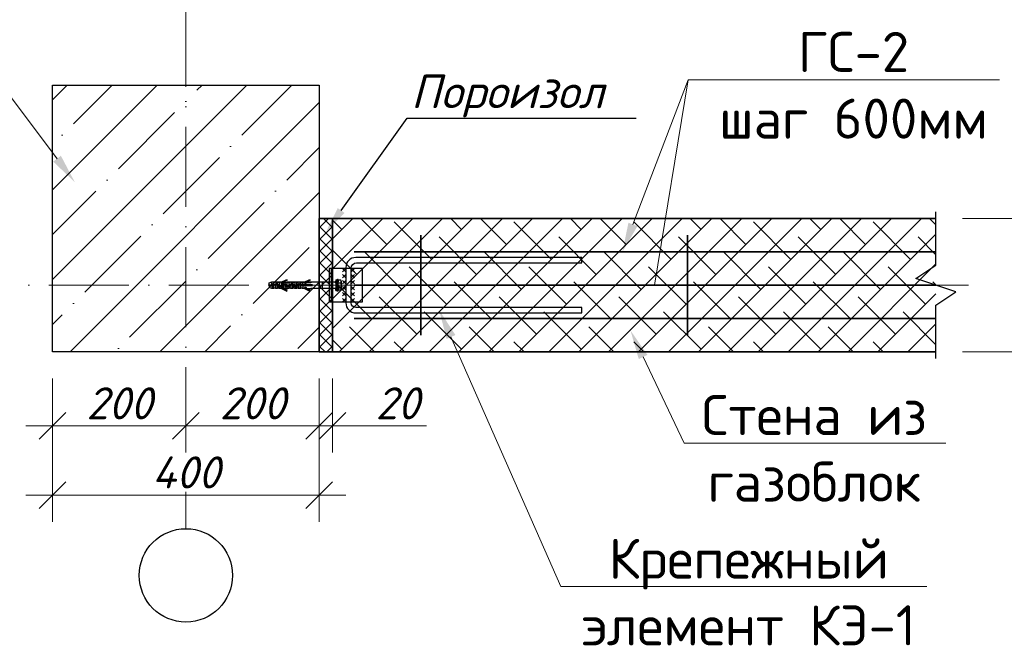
# Model space of a CAD drawing. Header units: millimetres. Extents: x 363306 to 7757304, y 1022887 to 1207196.
# Tile 223 of 256: x 1122960 to 1130347, y 1066239 to 1070915. Entities that reach past the tile are written whole.
import ezdxf
from ezdxf import colors
from ezdxf.entities.mleader import LeaderData, LeaderLine
from ezdxf.math import Vec2, Vec3

# ---------------------------------------------------------------- set-up
doc = ezdxf.new("R2010")
doc.units = ezdxf.units.MM
doc.linetypes.add('ACAD_ISO10W100', pattern=[18, 12, -3, 0, -3])
for name, color, linetype, lineweight in [('.', 7, 'Continuous', 15), ('gazabulok 300', 32, 'Continuous', 30), ('Линия ОС', 22, 'ACAD_ISO10W100', 9)]:
    doc.layers.add(name, color=color, linetype=linetype, lineweight=lineweight)
for name, color, linetype in [('0 @ 100', 7, 'Continuous'), ('kcd_tx', 7, 'Continuous'), ('shtrixovka', 7, 'Continuous'), ('Штрих', 7, 'Continuous')]:
    doc.layers.add(name, color=color, linetype=linetype)
doc.styles.add('iso', font='isocpeur.TTF')
doc.styles.add('ISOCPEUR', font='isocpeur.TTF')
doc.styles.get("Standard").update_dxf_attribs({"font": 'isocpeui.ttf'})
doc.styles.add('ГОСТ 2.304', font='isocpeui.ttf')
doc.dimstyles.new('Дв зас-М20', dxfattribs={"dimscale": 0, "dimtxt": 300, "dimasz": 200, "dimexe": 100, "dimexo": 200, "dimgap": 70, "dimtad": 1, "dimdec": 0, "dimlfac": 0.2, "dimzin": 0, "dimdsep": 46, "dimtxsty": 'iso', "dimblk": 'ARCHTICK', "dimcen": 50, "dimdle": 100, "dimclrd": 251, "dimclre": 251, "dimclrt": 251, "dimadec": 0, "dimazin": 0, "dimtfac": 1, "dimtdec": 0, "dimtmove": 1, "dimatfit": 3, "dimldrblk": 'ARCHTICK', "dimfxl": 0, "dimtolj": 1, "dimtzin": 0, "dimlwd": 9, "dimlwe": 9, "dimarcsym": 0})
doc.dimstyles.new('Санжар', dxfattribs={"dimtxt": 240, "dimasz": 200, "dimexe": 200, "dimexo": 200, "dimgap": 50, "dimtad": 1, "dimdec": 0, "dimtxsty": 'Standard', "dimblk": 'OBLIQUE', "dimcen": 2.5, "dimdle": 200, "dimclrd": 152, "dimclre": 152, "dimclrt": 152, "dimadec": 0, "dimazin": 0, "dimtfac": 1, "dimtdec": 0, "dimtmove": 0, "dimatfit": 3, "dimldrblk": 'OBLIQUE', "dimfxl": 0, "dimlwd": 0, "dimlwe": 0, "dimarcsym": 0})

# ---------------------------------------------------------------- blocks, each defined once
blk = doc.blocks.new('5454')
at = {"color": 1, "linetype": 'Continuous'}
for p, q in [((49304.4, 10309.9), (49314, 10314.4)), ((49314.5, 10313.2), (49305.8, 10309.2)), ((49314, 10314.4), (49314.5, 10313.2)), ((49339.2, 10309.9), (49348.8, 10314.4)), ((49349.3, 10313.2), (49340.6, 10309.2)), ((49348.8, 10314.4), (49349.3, 10313.2)), ((49387.8, 10313.4), (49387.6, 10311.5)), ((49387.6, 10311.5), (49387.6, 10299.7)), ((49388, 10313.6), (49389.8, 10313.6)), ((49389.8, 10310.6), (49389.8, 10313.9)), ((49389.8, 10297.6), (49389.8, 10313.6)), ((49390.3, 10314.4), (49390.7, 10314.4)), ((49390.7, 10314.4), (49390.3, 10314.4)), ((49391.2, 10309.1), (49391.2, 10313.9)), ((49391.2, 10313.6), (49391.2, 10313.9)), ((49391.2, 10313.1), (49391.2, 10310.6)), ((49395.2, 10313.1), (49391.7, 10313.1)), ((49395.7, 10311.5), (49395.7, 10299.7)), ((49287.1, 10306.1), (49294.3, 10306.1)), ((49287.1, 10305), (49287.1, 10306.1)), ((49287.1, 10305), (49295.4, 10305)), ((49287.6, 10309.1), (49291.6, 10310.6)), ((49287.6, 10306.1), (49287.6, 10309.1)), ((49287.6, 10305), (49287.6, 10302.1)), ((49291.6, 10300.6), (49287.6, 10302.1)), ((49291.6, 10306.1), (49291.6, 10310.6)), ((49291.6, 10310.6), (49294.2, 10310.6)), ((49291.6, 10305), (49291.6, 10300.6)), ((49294.2, 10300.6), (49291.6, 10300.6)), ((49294.2, 10310.6), (49294.2, 10306.1)), ((49294.2, 10310.6), (49294.3, 10310)), ((49294.2, 10300.6), (49294.2, 10305)), ((49294.3, 10301.2), (49294.2, 10300.6)), ((49296.3, 10310), (49294.3, 10310)), ((49294.3, 10306.1), (49294.3, 10309.2)), ((49294.3, 10307.2), (49301.2, 10307.2)), ((49294.3, 10302), (49294.3, 10305)), ((49294.3, 10302), (49294.3, 10301.2)), ((49296.3, 10301.2), (49294.3, 10301.2)), ((49295.4, 10306.1), (49300.1, 10306.1)), ((49295.4, 10305), (49295.4, 10306.1)), ((49295.9, 10310), (49297.4, 10310.6)), ((49297.4, 10300.6), (49295.9, 10301.2)), ((49297.4, 10310.6), (49297.4, 10307.2)), ((49297.4, 10310.6), (49300, 10310.6)), ((49297.4, 10300.6), (49297.4, 10306.1)), ((49300, 10300.6), (49297.4, 10300.6)), ((49300, 10307.2), (49300, 10310.6)), ((49300, 10310.6), (49300.1, 10310)), ((49300, 10306.1), (49300, 10300.6)), ((49300.1, 10301.2), (49300, 10300.6)), ((49302.1, 10310), (49300.1, 10310)), ((49300.1, 10307.2), (49300.1, 10309.2)), ((49300.1, 10302), (49300.1, 10306.1)), ((49300.1, 10303.9), (49307, 10303.9)), ((49300.1, 10302), (49300.1, 10301.2)), ((49302.1, 10301.2), (49300.1, 10301.2)), ((49301.2, 10305), (49301.2, 10307.2)), ((49301.2, 10305), (49305.9, 10305)), ((49301.7, 10310), (49303.2, 10310.6)), ((49303.2, 10300.6), (49301.7, 10301.2)), ((49303.2, 10305), (49303.2, 10310.6)), ((49303.2, 10310.6), (49305.8, 10310.6)), ((49303.2, 10303.9), (49303.2, 10300.6)), ((49305.8, 10300.6), (49303.2, 10300.6)), ((49304.4, 10309.9), (49305.8, 10309.9)), ((49305.8, 10308.8), (49305.8, 10309.9)), ((49305.8, 10305), (49305.8, 10308.8)), ((49305.8, 10308.8), (49305.9, 10308.8)), ((49305.8, 10302.4), (49305.8, 10303.9)), ((49305.9, 10302.4), (49305.8, 10302.4)), ((49305.8, 10300.6), (49305.8, 10302.4)), ((49314.5, 10298), (49305.8, 10302)), ((49305.8, 10300.6), (49314, 10296.8)), ((49305.9, 10308.8), (49308.4, 10308.8)), ((49305.9, 10305), (49305.9, 10308.8)), ((49305.9, 10307.2), (49312.8, 10307.2)), ((49305.9, 10302.4), (49305.9, 10303.9)), ((49308.4, 10302.4), (49305.9, 10302.4)), ((49307, 10306.1), (49311.7, 10306.1)), ((49307, 10303.9), (49307, 10306.1)), ((49308.4, 10308.8), (49308.7, 10309.2)), ((49309, 10301.4), (49308.4, 10302.4)), ((49308.7, 10309.2), (49309.5, 10310.6)), ((49309, 10309.2), (49308.7, 10309.2)), ((49309, 10307.2), (49309, 10309.2)), ((49311.6, 10309.2), (49309, 10309.2)), ((49309, 10301.4), (49309, 10306.1)), ((49309.5, 10300.6), (49309, 10301.4)), ((49309.5, 10310.6), (49311.6, 10310.6)), ((49309.5, 10300.6), (49311.6, 10300.6)), ((49311.6, 10310.6), (49311.7, 10309.4)), ((49311.7, 10309.2), (49311.6, 10309.2)), ((49311.6, 10307.2), (49311.6, 10309.2)), ((49311.6, 10300.6), (49311.6, 10306.1)), ((49311.6, 10300.6), (49311.7, 10301.8)), ((49311.7, 10309.4), (49314.8, 10310.6)), ((49311.7, 10307.2), (49311.7, 10309.2)), ((49314.8, 10309.2), (49311.7, 10309.2)), ((49311.7, 10301.8), (49311.7, 10306.1)), ((49311.7, 10303.9), (49318.6, 10303.9)), ((49311.7, 10301.8), (49314.8, 10300.6)), ((49312.8, 10305), (49312.8, 10307.2)), ((49312.8, 10305), (49317.5, 10305)), ((49314, 10296.8), (49314.5, 10298)), ((49314.8, 10310.6), (49315.3, 10310.6)), ((49314.8, 10305), (49314.8, 10309.2)), ((49315.3, 10309.2), (49314.8, 10309.2)), ((49314.8, 10300.6), (49314.8, 10303.9)), ((49314.8, 10300.6), (49315.3, 10300.6)), ((49315.3, 10310.6), (49315.3, 10309.2)), ((49315.3, 10310.6), (49317.4, 10310.6)), ((49317.4, 10300.6), (49315.3, 10300.6)), ((49317.4, 10305), (49317.4, 10310.6)), ((49317.4, 10310.6), (49317.5, 10310)), ((49317.4, 10303.9), (49317.4, 10300.6)), ((49317.5, 10301.2), (49317.4, 10300.6)), ((49319.5, 10310), (49317.5, 10310)), ((49317.5, 10305), (49317.5, 10309.2)), ((49317.5, 10307.2), (49324.4, 10307.2)), ((49317.5, 10302), (49317.5, 10303.9)), ((49317.5, 10301.2), (49317.5, 10302)), ((49319.5, 10301.2), (49317.5, 10301.2)), ((49318.6, 10306.1), (49323.3, 10306.1)), ((49318.6, 10303.9), (49318.6, 10306.1)), ((49319.1, 10310), (49320.6, 10310.6)), ((49320.6, 10300.6), (49319.1, 10301.2)), ((49320.6, 10310.6), (49320.6, 10307.2)), ((49320.6, 10310.6), (49323.2, 10310.6)), ((49320.6, 10300.6), (49320.6, 10306.1)), ((49323.2, 10300.6), (49320.6, 10300.6)), ((49323.2, 10307.2), (49323.2, 10310.6)), ((49323.2, 10310.6), (49323.3, 10310)), ((49323.2, 10306.1), (49323.2, 10300.6)), ((49323.3, 10301.2), (49323.2, 10300.6)), ((49325.3, 10310), (49323.3, 10310)), ((49323.3, 10307.2), (49323.3, 10309.2)), ((49323.3, 10302), (49323.3, 10306.1)), ((49323.3, 10303.9), (49330.2, 10303.9)), ((49323.3, 10303.9), (49330.2, 10303.9)), ((49323.3, 10301.2), (49323.3, 10302)), ((49325.3, 10301.2), (49323.3, 10301.2)), ((49324.4, 10305), (49324.4, 10307.2)), ((49324.4, 10305), (49329.1, 10305)), ((49324.9, 10310), (49326.4, 10310.6)), ((49326.4, 10300.6), (49324.9, 10301.2)), ((49326.4, 10305), (49326.4, 10310.6)), ((49326.4, 10310.6), (49329, 10310.6)), ((49326.4, 10303.9), (49326.4, 10300.6)), ((49329, 10300.6), (49326.4, 10300.6)), ((49329, 10307.6), (49329, 10310.6)), ((49329, 10310.6), (49329.1, 10310)), ((49329, 10307.6), (49329, 10305)), ((49329, 10303.9), (49329, 10300.6)), ((49329.1, 10301.2), (49329, 10300.6)), ((49331.1, 10310), (49329.1, 10310)), ((49329.1, 10305), (49329.1, 10309.2)), ((49336, 10307.2), (49329.1, 10307.2)), ((49329.1, 10302), (49329.1, 10303.9)), ((49329.1, 10301.2), (49329.1, 10302)), ((49331.1, 10301.2), (49329.1, 10301.2)), ((49334.9, 10306.1), (49330.2, 10306.1)), ((49330.2, 10303.9), (49330.2, 10306.1)), ((49330.7, 10310), (49332.2, 10310.6)), ((49332.2, 10300.6), (49330.7, 10301.2)), ((49332.2, 10310.6), (49332.2, 10307.2)), ((49332.2, 10310.6), (49334.8, 10310.6)), ((49332.2, 10300.6), (49332.2, 10306.1)), ((49334.8, 10300.6), (49332.2, 10300.6)), ((49334.8, 10310.6), (49334.8, 10307.6)), ((49334.8, 10310.6), (49334.9, 10310)), ((49334.9, 10307.6), (49334.8, 10307.6)), ((49334.8, 10306.1), (49334.8, 10305)), ((49334.8, 10300.6), (49334.8, 10305)), ((49334.9, 10301.2), (49334.8, 10300.6)), ((49336.9, 10310), (49334.9, 10310)), ((49334.9, 10307.6), (49334.9, 10309.2)), ((49334.9, 10302), (49334.9, 10306.1)), ((49334.9, 10305), (49352.6, 10305)), ((49334.9, 10301.2), (49334.9, 10302)), ((49336.9, 10301.2), (49334.9, 10301.2)), ((49336, 10306.1), (49336, 10307.2)), ((49352.6, 10306.1), (49336, 10306.1)), ((49336.5, 10310), (49338, 10310.6)), ((49338, 10300.6), (49336.5, 10301.2)), ((49338, 10306.2), (49338, 10310.6)), ((49338, 10310.6), (49340.6, 10310.6)), ((49338, 10305), (49338, 10300.6)), ((49340.6, 10300.6), (49338, 10300.6)), ((49339.2, 10309.9), (49340.6, 10309.9)), ((49340.6, 10309.9), (49340.6, 10308.8)), ((49340.6, 10308.8), (49343.2, 10308.8)), ((49343.2, 10302.4), (49340.6, 10302.4)), ((49340.6, 10302.4), (49340.6, 10300.6)), ((49349.3, 10298), (49340.6, 10302)), ((49340.6, 10300.6), (49348.8, 10296.8)), ((49343.2, 10308.8), (49343.5, 10309.2)), ((49344.3, 10300.6), (49343.2, 10302.4)), ((49343.5, 10309.2), (49344.3, 10310.6)), ((49350.1, 10309.2), (49343.5, 10309.2)), ((49344.3, 10310.6), (49350.1, 10310.6)), ((49344.3, 10300.6), (49350.1, 10300.6)), ((49348.8, 10296.8), (49349.3, 10298)), ((49350.1, 10310.6), (49386.9, 10310.6)), ((49350.1, 10310.6), (49350.1, 10309.2)), ((49386.9, 10300.6), (49350.1, 10300.6)), ((49352.6, 10305), (49352.6, 10306.1)), ((49367.6, 10300.6), (49367.6, 10310.6)), ((49387.8, 10297.8), (49387.6, 10299.7)), ((49388, 10297.6), (49389.8, 10297.6)), ((49389.8, 10310.6), (49389.8, 10300.6)), ((49389.8, 10300.6), (49389.8, 10297.3)), ((49390.7, 10296.8), (49390.3, 10296.8)), ((49391.2, 10309.4), (49395.2, 10309.4)), ((49391.2, 10305.6), (49391.2, 10309.1)), ((49391.2, 10305.6), (49391.2, 10297.6)), ((49391.2, 10301.8), (49395.1, 10301.8)), ((49391.2, 10297.3), (49391.2, 10297.6)), ((49395.2, 10298.1), (49391.7, 10298.1)), ((49395.2, 10309.5), (49395.2, 10309.3)), ((49395.7, 10309.4), (49395.7, 10309.4))]:
    blk.add_line(p, q, dxfattribs=at)
at = {"color": 1}
blk.add_line((49287.1, 10305.6), (49287.2, 10305.6), dxfattribs=at)
at = {"color": 1, "linetype": 'Continuous'}
for centre, radius, start, end in [((49386.7, 10311.5), 0.932, 280.1141, 356.6332), ((49388, 10313.4), 0.2, 90, 175), ((49390.3, 10313.9), 0.5, 90, 180), ((49390.7, 10313.9), 0.5, 0, 90), ((49391.7, 10313.6), 0.5, 180, 270), ((49389, 10312.1), 6.74, 335.8555, 354.3516), ((49388.9, 10310.4), 6.83, 8.923, 22.9185), ((48705.9, 10260.3), 590.5, 4.7499, 4.8273), ((49445.4, 9939), 399.8, 111.8924, 112.1957), ((49444.3, 10669.6), 397, 247.8032, 248.1087), ((48711.7, 10260.3), 590.5, 4.7499, 4.8273), ((49451.2, 9939), 399.8, 111.8924, 112.1957), ((49450.1, 10669.6), 397, 247.8032, 248.1087), ((48718, 10259.4), 601.6, 4.7507, 4.8262), ((49467.8, 9941.1), 397.6, 111.8931, 112.1965), ((49467.5, 10669.5), 396.9, 247.8032, 248.1087), ((48723.8, 10259.4), 601.6, 4.7507, 4.8262), ((49473.6, 9941.1), 397.6, 111.8931, 112.1965), ((49473.3, 10669.5), 396.9, 247.8032, 248.1087), ((48729.6, 10259.4), 601.6, 4.7507, 4.8262), ((49479.4, 9941.1), 397.6, 111.8931, 112.1965), ((49479.1, 10669.5), 396.9, 247.8032, 248.1087), ((48735.4, 10259.4), 601.6, 4.7507, 4.8262), ((49485.2, 9941.1), 397.6, 111.8931, 112.1965), ((49484.9, 10669.5), 396.9, 247.8032, 248.1087), ((49386.7, 10299.6), 0.98, 5.2324, 76.3625), ((49388, 10297.8), 0.2, 185, 270), ((49390.3, 10297.3), 0.5, 180, 270), ((49390.7, 10297.3), 0.5, 270, 0), ((49391.7, 10297.6), 0.5, 90, 180), ((49389, 10306.6), 6.74, 5.6484, 24.1445), ((49389, 10304.6), 6.74, 335.8555, 354.3516), ((49389, 10299.1), 6.74, 5.6484, 24.1445), ((49388.9, 10300.8), 6.83, 337.0815, 351.077), ((49388.9, 10310.4), 6.83, 350.8089, 351.077)]:
    blk.add_arc(centre, radius, start, end, dxfattribs=at)
blk = doc.blocks.new('_ArchTick')
at = {"color": 0, "linetype": 'ByBlock', "const_width": 0.15}
blk.add_lwpolyline([(-0.5, -0.5), (0.5, 0.5)], dxfattribs=at)
blk = doc.blocks.new('*D990')
at = {"color": 251, "lineweight": 9, "transparency": 16777216}
for p, q in [((1130785.1, 1068323.9), (1130785.1, 1069523.9)), ((1130033.7, 1069423.9), (1130885.1, 1069423.9)), ((1130033.7, 1068423.9), (1130885.1, 1068423.9))]:
    blk.add_line(p, q, dxfattribs=at)
at = {"layer": 'Defpoints', "color": 0, "lineweight": 25, "transparency": 16777216}
for p in [(1129833.7, 1069423.9), (1130785.1, 1069423.9), (1129833.7, 1068423.9)]:
    blk.add_point(p, dxfattribs=at)
at = {"color": 251, "lineweight": 9, "transparency": 16777216, "xscale": 200, "yscale": 200, "zscale": 200}
for p, rotation in [((1130785.1, 1069423.9), 90), ((1130785.1, 1068423.9), 270)]:
    blk.add_blockref('_ArchTick', p, dxfattribs=dict(at, rotation=rotation))
at = {"color": 251, "lineweight": 9, "transparency": 16777216, "insert": (1130565.1, 1068923.9), "char_height": 300, "attachment_point": 5, "rotation": 90, "style": 'iso', "bg_fill": 3, "box_fill_scale": 1.1, "bg_fill_color": 256, "bg_fill_true_color": 13158600, "bg_fill_transparency": 0}
blk.add_mtext('\\A1;200', dxfattribs=at)
blk = doc.blocks.new('_Oblique')
at = {"color": 0, "linetype": 'ByBlock', "lineweight": -2}
blk.add_line((-0.5, -0.5), (0.5, 0.5), dxfattribs=at)
blk = doc.blocks.new('*D881')
at = {"layer": 'Defpoints', "color": 0, "lineweight": 25, "transparency": 16777216}
for p in [(1123207.4, 1068423.9), (1125207.4, 1068423.9), (1125207.4, 1067350.3)]:
    blk.add_point(p, dxfattribs=at)
at = {"layer": 'kcd_tx', "lineweight": 0, "transparency": 16777216}
for p, q in [((1123207.4, 1068223.9), (1123207.4, 1067150.3)), ((1125207.4, 1068223.9), (1125207.4, 1067150.3)), ((1123007.4, 1067350.3), (1125407.4, 1067350.3))]:
    blk.add_line(p, q, dxfattribs=at)
at = {"layer": 'kcd_tx', "lineweight": 0, "transparency": 16777216, "xscale": 200, "yscale": 200, "zscale": 200, "rotation": 180}
blk.add_blockref('_Oblique', (1123207.4, 1067350.3), dxfattribs=at)
at = {"layer": 'kcd_tx', "lineweight": 0, "transparency": 16777216, "xscale": 200, "yscale": 200, "zscale": 200}
blk.add_blockref('_Oblique', (1125207.4, 1067350.3), dxfattribs=at)
at = {"layer": 'kcd_tx', "lineweight": 30, "transparency": 16777216, "insert": (1124207.4, 1067520.3), "char_height": 240, "attachment_point": 5, "bg_fill": 3, "box_fill_scale": 1.1, "bg_fill_color": 256, "bg_fill_true_color": 13158600, "bg_fill_transparency": 0}
blk.add_mtext('400', dxfattribs=at)
blk = doc.blocks.new('*D991')
at = {"layer": 'Defpoints', "color": 0, "lineweight": 25, "transparency": 16777216}
for p in [(1123207.4, 1068423.9), (1124207.4, 1068423.9), (1124207.4, 1067868.4)]:
    blk.add_point(p, dxfattribs=at)
at = {"layer": 'kcd_tx', "lineweight": 0, "transparency": 16777216}
for p, q in [((1123207.4, 1068223.9), (1123207.4, 1067668.4)), ((1124207.4, 1068223.9), (1124207.4, 1067668.4)), ((1123007.4, 1067868.4), (1124407.4, 1067868.4))]:
    blk.add_line(p, q, dxfattribs=at)
at = {"layer": 'kcd_tx', "lineweight": 0, "transparency": 16777216, "xscale": 200, "yscale": 200, "zscale": 200, "rotation": 180}
blk.add_blockref('_Oblique', (1123207.4, 1067868.4), dxfattribs=at)
at = {"layer": 'kcd_tx', "lineweight": 0, "transparency": 16777216, "xscale": 200, "yscale": 200, "zscale": 200}
blk.add_blockref('_Oblique', (1124207.4, 1067868.4), dxfattribs=at)
at = {"layer": 'kcd_tx', "lineweight": 30, "transparency": 16777216, "insert": (1123707.4, 1068038.4), "char_height": 240, "attachment_point": 5, "bg_fill": 3, "box_fill_scale": 1.1, "bg_fill_color": 256, "bg_fill_true_color": 13158600, "bg_fill_transparency": 0}
blk.add_mtext('200', dxfattribs=at)
blk = doc.blocks.new('*D992')
at = {"layer": 'Defpoints', "color": 0, "lineweight": 25, "transparency": 16777216}
for p in [(1124207.4, 1068423.9), (1125207.4, 1068423.9), (1125207.4, 1067868.4)]:
    blk.add_point(p, dxfattribs=at)
at = {"layer": 'kcd_tx', "lineweight": 0, "transparency": 16777216}
for p, q in [((1124207.4, 1068223.9), (1124207.4, 1067668.4)), ((1125207.4, 1068223.9), (1125207.4, 1067668.4)), ((1124007.4, 1067868.4), (1125407.4, 1067868.4))]:
    blk.add_line(p, q, dxfattribs=at)
at = {"layer": 'kcd_tx', "lineweight": 0, "transparency": 16777216, "xscale": 200, "yscale": 200, "zscale": 200, "rotation": 180}
blk.add_blockref('_Oblique', (1124207.4, 1067868.4), dxfattribs=at)
at = {"layer": 'kcd_tx', "lineweight": 0, "transparency": 16777216, "xscale": 200, "yscale": 200, "zscale": 200}
blk.add_blockref('_Oblique', (1125207.4, 1067868.4), dxfattribs=at)
at = {"layer": 'kcd_tx', "lineweight": 30, "transparency": 16777216, "insert": (1124707.4, 1068038.4), "char_height": 240, "attachment_point": 5, "bg_fill": 3, "box_fill_scale": 1.1, "bg_fill_color": 256, "bg_fill_true_color": 13158600, "bg_fill_transparency": 0}
blk.add_mtext('200', dxfattribs=at)
blk = doc.blocks.new('*D993')
at = {"layer": 'Defpoints', "color": 0, "lineweight": 25, "transparency": 16777216}
for p in [(1125207.4, 1068423.9), (1125307.4, 1068423.9), (1125307.4, 1067868.4)]:
    blk.add_point(p, dxfattribs=at)
at = {"layer": 'kcd_tx', "lineweight": 0, "transparency": 16777216}
for p, q in [((1125207.4, 1068223.9), (1125207.4, 1067668.4)), ((1125307.4, 1068223.9), (1125307.4, 1067668.4)), ((1125007.4, 1067868.4), (1125507.4, 1067868.4)), ((1126012.5, 1067868.4), (1125307.4, 1067868.4))]:
    blk.add_line(p, q, dxfattribs=at)
at = {"layer": 'kcd_tx', "lineweight": 0, "transparency": 16777216, "xscale": 200, "yscale": 200, "zscale": 200, "rotation": 180}
blk.add_blockref('_Oblique', (1125207.4, 1067868.4), dxfattribs=at)
at = {"layer": 'kcd_tx', "lineweight": 0, "transparency": 16777216, "xscale": 200, "yscale": 200, "zscale": 200}
blk.add_blockref('_Oblique', (1125307.4, 1067868.4), dxfattribs=at)
at = {"layer": 'kcd_tx', "lineweight": 30, "transparency": 16777216, "insert": (1125794.6, 1068038.4), "char_height": 240, "attachment_point": 5, "bg_fill": 3, "box_fill_scale": 1.1, "bg_fill_color": 256, "bg_fill_true_color": 13158600, "bg_fill_transparency": 0}
blk.add_mtext('20', dxfattribs=at)

msp = doc.modelspace()

# ---------------------------------------------------------------- hatches: boundary and pattern name
at = {"layer": 'shtrixovka', "lineweight": 9, "true_color": 0xae4f24}
h = msp.add_hatch(dxfattribs=at)
h.set_pattern_fill('ANSI38', color=34, scale=50)
h.set_pattern_definition([(45, (-82579.29, -106735.14), (-112.253202, 112.253202), []), (135, (-82579.29, -106735.14), (-336.759605, 112.253202), [396.875, -238.125])])
h.paths.add_polyline_path([(1129833.662, 1068423.928), (1129833.662, 1069423.928), (1125307.408, 1069423.928), (1125307.408, 1068423.928)])

# ---------------------------------------------------------------- linework, layer by layer
at = {"color": 146, "lineweight": 30}
for p, q in [((1125282.408, 1069048.928), (1125282.408, 1068798.928)), ((1125532.408, 1069048.928), (1125282.408, 1069048.928)), ((1125297.408, 1069048.928), (1125297.408, 1068798.928)), ((1125532.408, 1068798.928), (1125532.408, 1069048.928)), ((1125282.408, 1068798.928), (1125532.408, 1068798.928))]:
    msp.add_line(p, q, dxfattribs=at)
at = {"lineweight": 9}
for p, q in [((1125407.408, 1069048.928), (1125382.408, 1069023.928)), ((1125407.408, 1069023.928), (1125382.408, 1069048.928)), ((1125447.408, 1069048.928), (1125472.408, 1069023.928)), ((1125447.408, 1069023.928), (1125472.408, 1069048.928)), ((1125407.408, 1069003.928), (1125382.408, 1068978.928)), ((1125407.408, 1068978.928), (1125382.408, 1069003.928)), ((1125407.408, 1068958.928), (1125382.408, 1068933.928)), ((1125407.408, 1068933.928), (1125382.408, 1068958.928)), ((1125447.408, 1069003.928), (1125472.408, 1068978.928)), ((1125447.408, 1068978.928), (1125472.408, 1069003.928)), ((1125447.408, 1068958.928), (1125472.408, 1068933.928)), ((1125447.408, 1068933.928), (1125472.408, 1068958.928)), ((1125407.408, 1068913.928), (1125382.408, 1068888.928)), ((1125407.408, 1068888.928), (1125382.408, 1068913.928)), ((1125407.408, 1068868.928), (1125382.408, 1068843.928)), ((1125407.408, 1068843.928), (1125382.408, 1068868.928)), ((1125447.408, 1068913.928), (1125472.408, 1068888.928)), ((1125447.408, 1068888.928), (1125472.408, 1068913.928)), ((1125447.408, 1068868.928), (1125472.408, 1068843.928)), ((1125447.408, 1068843.928), (1125472.408, 1068868.928)), ((1125407.408, 1068823.928), (1125382.408, 1068798.928)), ((1125407.408, 1068798.928), (1125382.408, 1068823.928)), ((1125447.408, 1068823.928), (1125472.408, 1068798.928)), ((1125447.408, 1068798.928), (1125472.408, 1068823.928))]:
    msp.add_line(p, q, dxfattribs=at)
msp.add_lwpolyline([(1129833.662, 1068373.928), (1129833.662, 1068773.928), (1129983.662, 1068873.928), (1129683.662, 1068973.928), (1129833.662, 1069073.928), (1129833.662, 1069473.928)])
at = {"color": 96, "lineweight": 35, "ltscale": 10}
for points in [[(1125969.399, 1069298.928), (1125969.399, 1068548.928)], [(1127969.399, 1069298.928), (1127969.399, 1068548.928)], [(1125469.399, 1069173.928), (1129833.662, 1069173.928)], [(1125469.399, 1068923.928), (1129833.662, 1068923.928)], [(1125469.399, 1068673.928), (1129833.662, 1068673.928)]]:
    msp.add_lwpolyline(points, dxfattribs=at)
at = {"color": 5}
msp.add_lwpolyline([(1127177.408, 1068756.428), (1125482.408, 1068756.428, -0.41421356), (1125447.408, 1068791.428), (1125447.408, 1069051.428, -0.41421356), (1125487.408, 1069091.428), (1127177.408, 1069091.428), (1127177.408, 1069131.428), (1125482.408, 1069131.428, 0.41421356), (1125407.408, 1069056.428), (1125407.408, 1068791.428, 0.41421356), (1125482.408, 1068716.428), (1127177.408, 1068716.428), (1127177.408, 1068756.428)], format="xyb", dxfattribs=at)
msp.add_circle((1124207.408, 1066748.298), 350)
at = {"layer": 'gazabulok 300', "color": 22, "lineweight": 35, "ltscale": 12}
for points in [[(1125307.408, 1068423.928), (1125307.408, 1069423.928), (1129833.662, 1069423.928)], [(1125307.408, 1068423.928), (1129833.662, 1068423.928)]]:
    msp.add_lwpolyline(points, dxfattribs=at)
at = {"layer": 'Линия ОС', "color": 244, "linetype": 'ACAD_ISO10W100', "lineweight": 9, "ltscale": 50, "true_color": 0x991b1e}
msp.add_line((1124207.408, 1071910.644), (1124207.408, 1067098.298), dxfattribs=at)

# ---------------------------------------------------------------- block references
at = {"xscale": 5, "yscale": 5, "zscale": 5}
msp.add_blockref('5454', (878394.213, 1017395.938), dxfattribs=at)

# ---------------------------------------------------------------- texts
at = {"layer": '0 @ 100', "color": 7, "insert": (761996.908, 1075986.433), "char_height": 318.940213, "width": 19697.5359, "attachment_point": 4, "style": 'ГОСТ 2.304'}
msp.add_mtext('\\pi5457.36288;{\\fISOCPEUR|b1|i1|c204|p34;Характеристика участка строительства:\\P\\pi0;\\P}Расчетная зимняя температура воздух 15 °С.\\PСкоростной напор ветра   - 38кг/м2.\\PВес снегового покрова    - 50кг/м2.\\PКлассификация зданий по функциональной пожарной опасности - Ф 4.1 \\PКоэффициент надежности по назначению - 0.95\\P\\P^IПроектом разработано подъёмник для мало мобильных граждан населения грузоподъемностью 250 кг. скоростью 0,25 см/с. Двери шахт подъёмника противопожарные с пределом огнестойкости El 30. Подъёмники оборудованы кабинами габаритами 1500х1500 мм, ширина дверей кабины обеспечивает проезд инвалидной коляски. Для экстренных случаев подъёмник оснащен дополнительным аккумулятором и механическим спуском для безопасного спуска пассажира в нулевую отметку. Так же в дверях подъёмника установлены замки датчики которые открываются с ключевыми картами, чтобы открыть двери подъёмника.\\P^IС внешней и внутренней стороны наружных стен предусмотрено обшивка из аквапанелей толщиной 12,5мм с утеплением из минераловатной ваты на кварцевой основе, А =0,040 Вт/мС, толщиной 100мм. (по теплотехническому расчету). Наружная отделка из органическое стекло.\\P^IПодрядчик обязан предоставить заказчику сертификаты соответствия и пожарной безопасности на фасадную систему и все применяемые в данной системе материалы и изделия.\\PКонструкции, изделия и материалы применены по действующим стандартам, ТУ, сертификатам. На путях эвакуации используются отделочные материалы, соответствующие требованиям п. 5.25 ШНК 2.01.02-04.\\PОтделка стен с внутренней стороны окраска водоэмульсионными красками светлых тонов. Во внутренней и наружной отделке использованы современные отделочные материалы используемые на территории Республики Узбекистан.\\P^IКрыша - скатная из металлических профилированных листов с полимерными покрытиями с обеих сторон толщ.0,55мм по металлическим конструкциям.\\P^IПо периметру наружных стен устраивается бетонная отмостка. Бетон кл.В 7,5 шириной 1000 мм, толщиной 50 мм по гравийному основанию толщиной 100 мм -150 мм.\\P^IВсе строительно-монтажные работы вести согласно указаний соответствующих строительных норм и проекта производства работ (П.П.Р.) на основании ШНК 3.01.01 - 03 и КМК 3.01.02 - 00.', dxfattribs=at)

# ---------------------------------------------------------------- leaders
at = {"color": 251, "lineweight": 9}
ml = msp.add_multileader_mtext('Standard', dxfattribs=at)
ml.set_content('Железабетонная\\P колонна', color=251, style='iso')
ml.set_leader_properties(color=256, lineweight=0)
ml.build(insert=Vec2(0, 0))
ml.multileader.update_dxf_attribs({"text_left_attachment_type": 6, "text_right_attachment_type": 6, "dogleg_length": 200, "arrow_head_size": 220})
ctx = ml.context
ctx.base_point, ctx.char_height, ctx.arrow_head_size, ctx.plane_origin = Vec3(1119208.65, 1070867.717), 300, 220, Vec3(1124226.846, 1070379.658)
ctx.left_attachment, ctx.right_attachment, ctx.text_align_type = 6, 6, 1
notes = []
notes.append((ctx, [(0, (1, 1, 0), (1122487.65, 1070867.717), (-1, 0), 200, [(0, [(1123373.495, 1069697.196)], 0, [])])]))
ctx.mtext.insert, ctx.mtext.alignment, ctx.mtext.flow_direction = Vec3(1120670.082, 1071227.717), 2, 5
ml = msp.add_multileader_mtext('Standard')
ml.set_content('{\\fISOCPEUR|b0|i1|c204|p34;Пороизол}', color=256, style='ISOCPEUR')
ml.set_leader_properties()
ml.build(insert=Vec2(0, 0))
ml.multileader.update_dxf_attribs({"text_left_attachment_type": 6, "text_right_attachment_type": 6, "dogleg_length": 0.208, "arrow_head_size": 188.682, "scale": 100})
ctx = ml.context
ctx.base_point, ctx.scale, ctx.char_height, ctx.arrow_head_size, ctx.landing_gap_size, ctx.plane_origin = Vec3(1125889.148, 1070175.504), 100, 251.57628, 188.682, 0, Vec3(1128916.723, 1067451.714)
ctx.left_attachment, ctx.right_attachment, ctx.text_align_type = 6, 6, 1
notes.append((ctx, [(1, (1, 1, 0), (1125868.199, 1070175.504), (1, 0), 20.95, [(0, [(1125261.788, 1069330.922)], 0, [])])]))
ctx.mtext.insert, ctx.mtext.alignment, ctx.mtext.flow_direction = Vec3(1126619.006, 1070502.553), 2, 5
ml = msp.add_multileader_mtext('Standard', dxfattribs=at)
ml.set_content('Крепежный \\Pэлемент КЭ-1\\Pшаг 600мм', color=251, style='iso')
ml.set_leader_properties(color=256, lineweight=0)
ml.build(insert=Vec2(0, 0))
ml.multileader.update_dxf_attribs({"text_left_attachment_type": 6, "text_right_attachment_type": 6, "dogleg_length": 200, "arrow_head_size": 220})
ctx = ml.context
ctx.base_point, ctx.char_height, ctx.arrow_head_size, ctx.plane_origin = Vec3(1127087.074, 1066663.668), 300, 220, Vec3(1126271.428, 1069113.265)
ctx.left_attachment, ctx.right_attachment, ctx.text_align_type = 6, 6, 1
notes.append((ctx, [(0, (1, 1, 0), (1127019.262, 1066663.668), (1, 0), 67.812, [(0, [(1126107.382, 1068737.379)], 0, [])])]))
ctx.mtext.insert, ctx.mtext.alignment, ctx.mtext.flow_direction = Vec3(1128429.302, 1067023.668), 2, 5
for ctx, leaders in notes:
    for number, flags, end, landing, length, lines in leaders:
        leader = LeaderData()
        leader.index, (leader.has_last_leader_line, leader.has_dogleg_vector, leader.attachment_direction) = number, flags
        leader.last_leader_point, leader.dogleg_vector, leader.dogleg_length = Vec3(end), Vec3(landing), length
        for number, points, colour, breaks in lines:
            line = LeaderLine()
            line.index, line.vertices, line.color, line.breaks = number, Vec3.list(points), colors.encode_raw_color(colour), breaks
            leader.lines.append(line)
        ctx.leaders.append(leader)

# ---------------------------------------------------------------- next in the draw order: dimensions: what is measured, and where the dimension line sits
at = {"lineweight": 9}
dim = msp.add_linear_dim(base=(1130785.13, 1069423.928), p1=(1129833.662, 1068423.928), p2=(1129833.662, 1069423.928), angle=90, dimstyle='Дв зас-М20', override={"dimscale": 1}, dxfattribs=at)
dim.commit()
dim.dimension.update_dxf_attribs({"geometry": '*D990', "text_midpoint": (1130565.13, 1068923.928)})
at = {"layer": 'kcd_tx', "color": 18, "lineweight": 30, "true_color": 0x000000}
dim = msp.add_linear_dim(base=(1125207.408, 1067350.35), p1=(1123207.408, 1068423.928), p2=(1125207.408, 1068423.928), dimstyle='Санжар', override={"dimlfac": 0.2, "dimclrd": 256, "dimclre": 256, "dimclrt": 256, "dimtmove": 1, "dimfxl": 0.18, "dimtfill": 1, "dimarcsym": 2}, dxfattribs=at)
dim.commit()
dim.dimension.update_dxf_attribs({"geometry": '*D881', "text_midpoint": (1124207.408, 1067520.35)})

# ---------------------------------------------------------------- next in the draw order: hatches: boundary and pattern name
at = {"layer": 'Штрих', "lineweight": 9, "ltscale": 100}
h = msp.add_hatch(dxfattribs=at)
h.set_pattern_fill('ANSI35', color=252, scale=75, style=0)
h.set_pattern_definition([(45, (76883.46, -724290.3), (-336.7596, 336.7596), []), (45, (77220.22, -724290.3), (-336.7596, 336.7596), [595.3125, -119.0625, 0, -119.0625])])
h.paths.add_polyline_path([(1125207.408, 1068423.928), (1125207.408, 1070423.928), (1123207.408, 1070423.928), (1123207.408, 1068423.928)])

# ---------------------------------------------------------------- next in the draw order: linework, layer by layer
at = {"color": 18, "lineweight": 30, "true_color": 0x000000}
msp.add_lwpolyline([(1123207.408, 1070423.928), (1125207.408, 1070423.928), (1125207.408, 1068423.928), (1123207.408, 1068423.928)], close=True, dxfattribs=at)
at = {"layer": 'Линия ОС', "color": 244, "linetype": 'ACAD_ISO10W100', "lineweight": 9, "ltscale": 50, "true_color": 0x991b1e}
msp.add_line((1130079.055, 1068923.928), (1121889.708, 1068923.928), dxfattribs=at)

# ---------------------------------------------------------------- next in the draw order: leaders
at = {"color": 251, "lineweight": 9}
ml = msp.add_multileader_mtext('Standard', dxfattribs=at)
ml.set_content('ГС-2\\Pшаг 600мм', color=251, style='iso')
ml.set_leader_properties(color=256, lineweight=0)
ml.build(insert=Vec2(0, 0))
ml.multileader.update_dxf_attribs({"text_left_attachment_type": 6, "text_right_attachment_type": 6, "dogleg_length": 200, "arrow_head_size": 220})
ctx = ml.context
ctx.base_point, ctx.char_height, ctx.arrow_head_size, ctx.plane_origin = Vec3(1128175.309, 1070463.213), 300, 220, Vec3(1127407.135, 1069423.928)
ctx.left_attachment, ctx.right_attachment, ctx.text_align_type = 6, 6, 1
notes = []
notes.append((ctx, [(0, (1, 1, 0), (1127975.309, 1070463.213), (1, 0), 200, [(1, [(1127482.135, 1069173.928), (1127975.309, 1070463.213), (1127721.706, 1068923.928)], 0, [])])]))
ctx.mtext.insert, ctx.mtext.alignment, ctx.mtext.flow_direction = Vec3(1129215.605, 1070823.213), 2, 5
ml = msp.add_multileader_mtext('Standard', dxfattribs=at)
ml.set_content('Стена из\\Pгазоблок', color=251, style='iso')
ml.set_leader_properties(color=256, lineweight=0)
ml.build(insert=Vec2(0, 0))
ml.multileader.update_dxf_attribs({"text_left_attachment_type": 6, "text_right_attachment_type": 6, "dogleg_length": 200, "arrow_head_size": 220})
ctx = ml.context
ctx.base_point, ctx.char_height, ctx.arrow_head_size, ctx.plane_origin = Vec3(1128046.076, 1067740.667), 300, 220, Vec3(1127853.447, 1068334.53)
ctx.left_attachment, ctx.right_attachment, ctx.text_align_type = 6, 6, 1
notes.append((ctx, [(0, (1, 1, 0), (1127944.763, 1067740.667), (1, 0), 101.313, [(0, [(1127542.401, 1068584.53)], 0, [])])]))
ctx.mtext.insert, ctx.mtext.alignment, ctx.mtext.flow_direction = Vec3(1128921.598, 1068100.667), 2, 5
for ctx, leaders in notes:
    for number, flags, end, landing, length, lines in leaders:
        leader = LeaderData()
        leader.index, (leader.has_last_leader_line, leader.has_dogleg_vector, leader.attachment_direction) = number, flags
        leader.last_leader_point, leader.dogleg_vector, leader.dogleg_length = Vec3(end), Vec3(landing), length
        for number, points, colour, breaks in lines:
            line = LeaderLine()
            line.index, line.vertices, line.color, line.breaks = number, Vec3.list(points), colors.encode_raw_color(colour), breaks
            leader.lines.append(line)
        ctx.leaders.append(leader)

# ---------------------------------------------------------------- next in the draw order: dimensions: what is measured, and where the dimension line sits
at = {"layer": 'kcd_tx', "color": 18, "lineweight": 30, "true_color": 0x000000}
dim = msp.add_linear_dim(base=(1124207.408, 1067868.401), p1=(1123207.408, 1068423.928), p2=(1124207.408, 1068423.928), dimstyle='Санжар', override={"dimlfac": 0.2, "dimclrd": 256, "dimclre": 256, "dimclrt": 256, "dimtmove": 1, "dimfxl": 0.18, "dimtfill": 1, "dimarcsym": 2}, dxfattribs=at)
dim.commit()
dim.dimension.update_dxf_attribs({"geometry": '*D991', "text_midpoint": (1123707.408, 1068038.401)})

# ---------------------------------------------------------------- next in the draw order: dimensions: what is measured, and where the dimension line sits
dim = msp.add_linear_dim(base=(1125207.408, 1067868.401), p1=(1124207.408, 1068423.928), p2=(1125207.408, 1068423.928), dimstyle='Санжар', override={"dimlfac": 0.2, "dimclrd": 256, "dimclre": 256, "dimclrt": 256, "dimtmove": 1, "dimfxl": 0.18, "dimtfill": 1, "dimarcsym": 2}, dxfattribs=at)
dim.commit()
dim.dimension.update_dxf_attribs({"geometry": '*D992', "text_midpoint": (1124707.408, 1068038.401)})

# ---------------------------------------------------------------- next in the draw order: hatches: boundary and pattern name
at = {"layer": '.', "lineweight": 0}
h = msp.add_hatch(dxfattribs=at)
h.set_pattern_fill('ANSI37', color=256, scale=20)
h.set_pattern_definition([(45, (82919.87, -764094.084), (-44.9012806, 44.9012806), []), (135, (82919.87, -764094.084), (-44.9012806, -44.9012806), [])])
h.paths.add_polyline_path([(1125207.408, 1068423.928), (1125307.408, 1068423.928), (1125307.408, 1069423.928), (1125207.408, 1069423.928)])

# ---------------------------------------------------------------- next in the draw order: linework, layer by layer
at = {"color": 219, "lineweight": 35, "true_color": 0x642165}
msp.add_lwpolyline([(1125307.408, 1068423.928), (1125207.408, 1068423.928), (1125207.408, 1069423.928), (1125307.408, 1069423.928)], close=True, dxfattribs=at)

# ---------------------------------------------------------------- next in the draw order: dimensions: what is measured, and where the dimension line sits
at = {"layer": 'kcd_tx', "color": 18, "lineweight": 30, "true_color": 0x000000}
dim = msp.add_linear_dim(base=(1125307.408, 1067868.401), p1=(1125207.408, 1068423.928), p2=(1125307.408, 1068423.928), dimstyle='Санжар', override={"dimlfac": 0.2, "dimclrd": 256, "dimclre": 256, "dimclrt": 256, "dimtmove": 1, "dimfxl": 0.18, "dimtfill": 1, "dimarcsym": 2}, dxfattribs=at)
dim.commit()
dim.dimension.update_dxf_attribs({"geometry": '*D993', "text_midpoint": (1125794.593, 1067830.204), "dimtype": 160})

doc.saveas('drawing.dxf')
